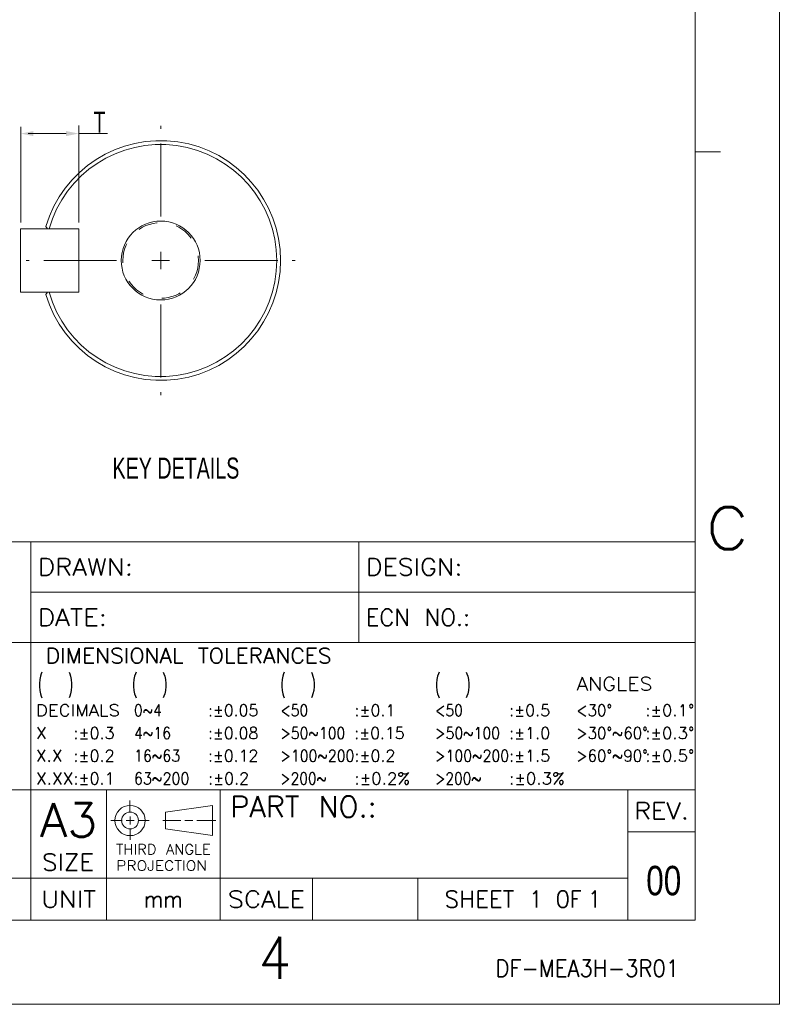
# Model space of a CAD drawing. Header units: millimetres. Extents: x -112 to 308, y 320 to 617.
# Tile 5 of 6: x 217 to 308, y 320 to 437. Entities that reach past the tile are written whole.
import ezdxf
from ezdxf.enums import TextEntityAlignment as Align

# ---------------------------------------------------------------- set-up
doc = ezdxf.new("R2010")
doc.units = ezdxf.units.MM
doc.header["$LTSCALE"] = 23.1
doc.linetypes.add('CENTER', pattern=[0.6, 0.375, -0.075, 0.075, -0.075])
doc.linetypes.add('HIDDEN', pattern=[0.2, 0.1, -0.1])
doc.layers.get('0').update_dxf_attribs({"linetype": 'CONTINUOUS'})
doc.layers.add('DEFAULT_1', color=7, linetype='CENTER')
doc.layers.add('DEFAULT_2', color=8, linetype='HIDDEN')
doc.styles.get("Standard").update_dxf_attribs({"font": 'txt', "width": 0.7})
doc.styles.add('TEXTSTYLE_0', font='txt.shx', dxfattribs={"width": 0.8})

# ---------------------------------------------------------------- blocks, each defined once
blk = doc.blocks.new('_FILLED')
at = {"color": 0, "linetype": 'ByBlock'}
blk.add_solid([(0, 0), (-1, 0.2), (-1, -0.2)], dxfattribs=at)

msp = doc.modelspace()

# ---------------------------------------------------------------- linework, layer by layer
at = {"color": 7, "linetype": 'Continuous', "lineweight": 13}
for p, q in [((307.66, 616.51), (307.66, 319.51)), ((297.66, 606.51), (297.66, 374.51)), ((297.66, 606.51), (297.66, 329.51)), ((217.46, 412.44), (217.46, 423.85)), ((224.34, 412.44), (224.34, 424)), ((218.34, 423.03), (222.84, 423.03)), ((224.34, 423.03), (227.77, 423.03)), ((297.66, 420.84), (300.66, 420.84)), ((224.34, 411.69), (217.41, 411.69)), ((220.64, 411.69), (220.42, 411.98)), ((224.34, 404.19), (224.34, 411.69)), ((234.09, 408.99), (234.09, 406.89)), ((235.14, 407.94), (233.04, 407.94)), ((217.41, 404.19), (224.34, 404.19)), ((220.64, 404.19), (220.42, 403.91)), ((297.66, 374.51), (145.66, 374.51)), ((218.66, 374.51), (297.66, 374.51)), ((218.66, 374.51), (218.66, 362.51)), ((218.66, 374.51), (218.66, 345.01)), ((257.66, 374.51), (257.66, 362.51)), ((257.66, 374.51), (297.66, 374.51)), ((297.66, 374.51), (297.66, 362.51)), ((218.66, 368.51), (297.66, 368.51)), ((145.66, 362.51), (218.66, 362.51)), ((297.66, 362.51), (145.66, 362.51)), ((218.66, 362.51), (297.66, 362.51)), ((218.66, 345.01), (218.66, 362.51)), ((218.66, 362.51), (297.66, 362.51)), ((218.66, 362.51), (218.66, 345.01)), ((297.66, 345.01), (297.66, 362.51)), ((145.66, 345.01), (289.66, 345.01)), ((145.66, 345.01), (218.66, 345.01)), ((297.66, 345.01), (145.66, 345.01)), ((218.66, 345.01), (297.66, 345.01)), ((218.66, 345.01), (218.66, 334.51)), ((227.66, 345.01), (227.66, 334.51)), ((241.16, 345.01), (241.16, 334.51)), ((289.66, 345.01), (297.66, 345.01)), ((289.66, 345.01), (289.66, 329.51)), ((289.66, 345.01), (289.66, 334.51)), ((289.66, 345.01), (289.66, 329.51)), ((297.66, 345.01), (297.66, 329.51)), ((230.44, 342.32), (230.44, 343.75)), ((240.25, 343.16), (234.65, 342.36)), ((240.25, 343.16), (240.25, 339.56)), ((230.45, 341.84), (230.45, 340.88)), ((234.65, 342.36), (234.65, 340.36)), ((229.49, 341.36), (228.17, 341.36)), ((229.97, 341.36), (230.93, 341.36)), ((231.41, 341.36), (232.73, 341.36)), ((236.48, 341.36), (234.36, 341.36)), ((236.96, 341.36), (237.92, 341.36)), ((238.4, 341.36), (240.64, 341.36)), ((230.45, 340.4), (230.45, 339.08)), ((234.65, 340.36), (240.25, 339.56)), ((289.66, 340.01), (297.66, 340.01)), ((297.66, 340.01), (289.66, 340.01)), ((145.66, 334.51), (289.66, 334.51)), ((145.66, 334.51), (289.66, 334.51)), ((289.66, 334.51), (145.66, 334.51)), ((218.66, 334.51), (218.66, 329.51)), ((227.66, 334.51), (227.66, 329.51)), ((241.16, 334.51), (241.16, 329.51)), ((252.16, 334.51), (252.16, 329.51)), ((264.66, 334.51), (264.66, 329.51)), ((289.66, 334.51), (289.66, 329.51)), ((297.66, 329.51), (-102.34, 329.51)), ((145.66, 329.51), (289.66, 329.51)), ((289.66, 329.51), (297.66, 329.51)), ((-112.34, 319.51), (307.66, 319.51))]:
    msp.add_line(p, q, dxfattribs=at)
at = {"lineweight": 13}
msp.add_line((217.41, 411.69), (217.41, 404.19), dxfattribs=at)
at = {"color": 7, "linetype": 'Continuous', "lineweight": 13}
for radius in [1.8, 1]:
    msp.add_circle((230.45, 341.36), radius, dxfattribs=at)
for radius, start, end in [(14.25, 196.4601, 163.5399), (13.8, 195.7678, 164.2322), (4.69, 270, 269.6935)]:
    msp.add_arc((234.09, 407.94), radius, start, end, dxfattribs=at)
at = {"layer": 'DEFAULT_1', "color": 7, "linetype": 'CENTER', "lineweight": 13}
for p, q in [((234.09, 413.19), (234.09, 423.94)), ((228.84, 407.94), (218.09, 407.94)), ((239.34, 407.94), (250.09, 407.94)), ((234.09, 402.69), (234.09, 391.94))]:
    msp.add_line(p, q, dxfattribs=at)
at = {"layer": 'DEFAULT_2', "color": 0, "linetype": 'HIDDEN', "lineweight": 13}
msp.add_circle((234.09, 407.94), 4.5, dxfattribs=at)

# ---------------------------------------------------------------- block references
at = {"color": 7, "linetype": 'Continuous', "lineweight": 13, "xscale": 1.5, "yscale": 1.5, "zscale": 1.5, "rotation": 180}
msp.add_blockref('_FILLED', (217.46, 423.03), dxfattribs=at)
at = {"color": 7, "linetype": 'Continuous', "lineweight": 13, "xscale": 1.5, "yscale": 1.5, "zscale": 1.5}
msp.add_blockref('_FILLED', (224.34, 423.03), dxfattribs=at)

# ---------------------------------------------------------------- texts
at = {"color": 7, "linetype": 'Continuous', "lineweight": 13, "width": 0.7}
msp.add_text('KEY DETAILS', height=2.5, dxfattribs=at).set_placement((228.36, 382.01))
at = {"color": 7, "linetype": 'Continuous', "lineweight": 13, "style": 'TEXTSTYLE_0'}
for s, height, width, p, p2 in [('C', 5, 1.511152, (298.96, 373.61), (304, 373.61)), ('DRAWN:', 2, 1.060177, (219.49, 370.51), (230.8, 370.51)), ('DESIGN:', 2, 1.01159, (258.49, 370.51), (269.96, 370.51)), ('DATE:', 2, 1.026022, (219.49, 364.51), (227.7, 364.51)), ('ECN NO.:', 2, 0.978478, (258.49, 364.51), (270.89, 364.51)), (' DIMENSIONAL TOLERANCES', 1.8, 0.901487, (218.72, 360.06), (254.42, 360.06)), ('(   )', 2, 0.522305, (219.49, 356.61), (223.67, 356.61)), ('(   )', 2, 0.522305, (230.69, 356.61), (234.87, 356.61)), ('(   )', 2, 0.522305, (248.32, 356.61), (252.5, 356.61)), ('(   )', 2, 0.522305, (266.72, 356.61), (270.9, 356.61)), ('ANGLES', 1.6, 0.998469, (283.52, 356.81), (292.57, 356.81)), ('DECIMALS', 1.4, 0.971781, (219.26, 353.76), (229.24, 353.76)), ('0~4', 1.4, 0.947212, (230.92, 353.76), (234.23, 353.76)), (':%%p0.05', 1.4, 1.067689, (239.72, 353.76), (245.7, 353.76)), ('<50', 1.4, 1.01487, (248.32, 353.76), (251.63, 353.76)), (':%%p0.1', 1.4, 1.233107, (257.12, 353.76), (262.01, 353.76)), ('<50', 1.4, 1.01487, (266.72, 353.76), (270.03, 353.76)), (':%%p0.5', 1.4, 1.103307, (275.52, 353.76), (280.41, 353.76)), ('<30%%d', 1.4, 1.011565, (283.52, 353.76), (287.77, 353.76)), (':%%p0.1%%d', 1.4, 1.188706, (291.72, 353.76), (297.54, 353.76)), ('X', 1.4, 1.394052, (219.26, 351.06), (220.56, 351.06)), (':%%p0.3', 1.4, 1.103307, (223.72, 351.06), (228.61, 351.06)), ('4~16', 1.4, 0.943494, (230.92, 351.06), (235.32, 351.06)), (':%%p0.08', 1.4, 1.067689, (239.72, 351.06), (245.7, 351.06)), ('>50~100', 1.4, 0.972884, (248.32, 351.06), (256.04, 351.06)), (':%%p0.15', 1.4, 1.11411, (257.12, 351.06), (263.1, 351.06)), ('>50~100', 1.4, 0.972884, (266.72, 351.06), (274.44, 351.06)), (':%%p1.0', 1.4, 1.233107, (275.52, 351.06), (280.41, 351.06)), ('>30%%d~60%%d', 1.4, 0.933753, (283.52, 351.06), (292.02, 351.06)), (':%%p0.3%%d', 1.4, 1.08534, (291.72, 351.06), (297.54, 351.06)), ('X.X', 1.4, 1.122677, (219.26, 348.36), (222.4, 348.36)), (':%%p0.2', 1.4, 1.103307, (223.72, 348.36), (228.61, 348.36)), ('16~63', 1.4, 0.905061, (230.92, 348.36), (236.41, 348.36)), (':%%p0.12', 1.4, 1.11411, (239.72, 348.36), (245.7, 348.36)), ('>100~200', 1.4, 0.967687, (248.32, 348.36), (257.12, 348.36)), (':%%p0.2', 1.4, 1.103307, (257.12, 348.36), (262.01, 348.36)), ('>100~200', 1.4, 0.967687, (266.72, 348.36), (275.52, 348.36)), (':%%p1.5', 1.4, 1.164601, (275.52, 348.36), (280.41, 348.36)), ('>60%%d~90%%d', 1.4, 0.933753, (283.52, 348.36), (292.02, 348.36)), (':%%p0.5%%d', 1.4, 1.08534, (291.72, 348.36), (297.54, 348.36)), ('X.XX', 1.4, 1.05824, (219.26, 345.66), (223.7, 345.66)), (':%%p0.1', 1.4, 1.233107, (223.72, 345.66), (228.61, 345.66)), ('63~200', 1.4, 0.881041, (230.92, 345.66), (237.5, 345.66)), (':%%p0.2', 1.4, 1.103307, (239.72, 345.66), (244.61, 345.66)), ('>200~', 1.4, 0.950186, (248.32, 345.66), (253.86, 345.66)), (':%%p0.2%', 1.4, 1.135613, (257.12, 345.66), (263.74, 345.66)), ('>200~', 1.4, 0.950186, (266.72, 345.66), (272.26, 345.66)), (':%%p0.3%', 1.4, 1.135613, (275.52, 345.66), (282.14, 345.66)), ('PART NO.:', 2.5, 0.95049, (242.36, 341.76), (259.78, 341.76)), ('A3', 4, 1.023792, (219.74, 339.42), (226.56, 339.42)), ('REV.', 2, 0.975836, (290.4, 341.51), (296.91, 341.51)), ('THIRD ANGLE', 1.2, 0.907303, (228.78, 337.34), (240.03, 337.34)), ('SIZE', 2, 0.928996, (219.99, 335.41), (226.18, 335.41)), ('PROJECTION', 1.2, 0.963091, (228.81, 335.4), (239.6, 335.4)), ('UNIT', 2, 0.975836, (219.9, 331.01), (226.41, 331.01)), ('mm', 2, 1.391822, (232.09, 331.01), (236.73, 331.01)), ('SCALE', 2, 0.979819, (242.08, 331.01), (251.23, 331.01)), ('SHEET ', 2, 0.83891, (267.86, 331.01), (277.93, 331.01)), ('1', 2, 2.330855, (277.93, 331.01), (279.48, 331.01)), (' OF', 2, 0.871283, (279.48, 331.01), (284.13, 331.01)), ('1', 2, 2.330855, (284.9, 331.01), (286.45, 331.01)), ('4', 5, 1.165428, (245.72, 322.52), (249.6, 322.52)), ('DF-MEA3H-3R01', 2, 0.898304, (273.89, 322.79), (295.75, 322.79))]:
    msp.add_text(s, height=height, dxfattribs=dict(at, width=width)).set_placement(p, p2, align=Align.FIT)
at = {"color": 7, "linetype": 'Continuous', "lineweight": 13, "insert": (226.81, 424.37), "char_height": 2.5, "attachment_point": 5}
msp.add_mtext('T', dxfattribs=at)
at = {"lineweight": 13, "insert": (291.83, 335.97), "char_height": 3.5, "width": 38.0059, "attachment_point": 1}
msp.add_mtext('{\\W0.8;00}', dxfattribs=at)

doc.saveas('drawing.dxf')
